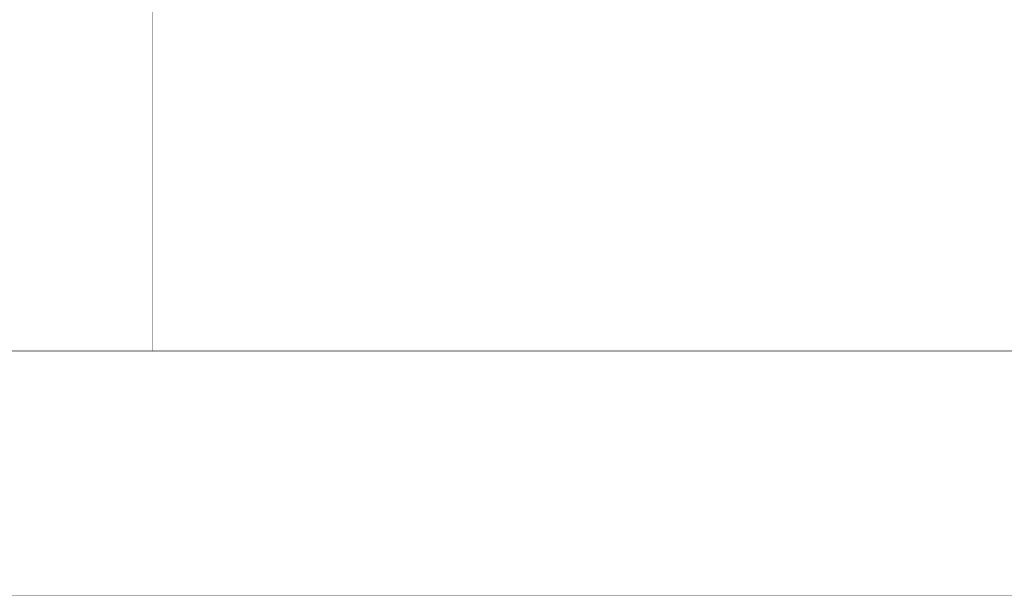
# Model space of a CAD drawing. Header units: millimetres. Extents: x 0 to 559, y 0 to 433.
# Tile 38 of 65: x 280 to 352, y 1 to 43. Entities that reach past the tile are written whole.
import ezdxf

# ---------------------------------------------------------------- set-up
doc = ezdxf.new("R2010")
doc.units = ezdxf.units.MM
doc.layers.add('KeepOutLayer', color=6, linetype='Continuous')

msp = doc.modelspace()

# ---------------------------------------------------------------- linework, layer by layer
at = {"layer": 'KeepOutLayer', "const_width": 0.0254}
for points in [[(290.042, 18.745), (290.042, 84.785)], [(290.042, 18.745), (290.042, 84.785)], [(28.422, 18.745), (414.502, 18.745)], [(28.422, 18.745), (414.502, 18.745)], [(0.482, 0.965), (559.282, 0.965)], [(0.482, 0.965), (559.282, 0.965)]]:
    msp.add_lwpolyline(points, dxfattribs=at)
at = {"layer": 'KeepOutLayer', "const_width": 0.0127}
msp.add_lwpolyline([(290.036, 18.745, 1), (290.049, 18.745, 1)], format="xyb", close=True, dxfattribs=at)
msp.add_lwpolyline([(290.036, 18.745, 1), (290.049, 18.745, 1)], format="xyb", close=True, dxfattribs=at)

doc.saveas('drawing.dxf')
